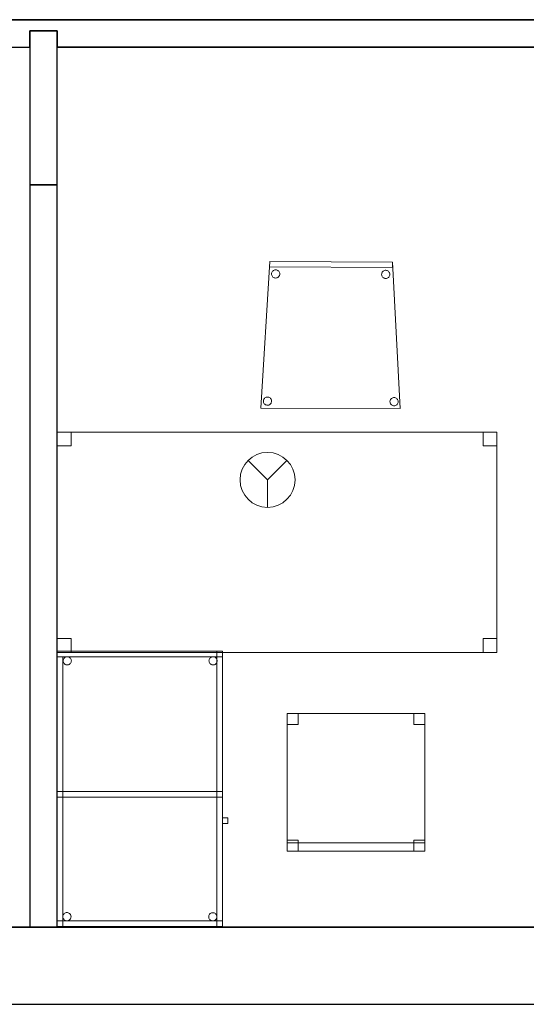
# Model space of a CAD drawing. Header units: metres. Extents: x 397.7 to 427.5, y 12.7 to 28.4.
# Tile 12 of 74: x 408.4 to 410.3, y 12.8 to 16.4. Entities that reach past the tile are written whole.
import ezdxf

# ---------------------------------------------------------------- set-up
doc = ezdxf.new("R2010")
doc.units = ezdxf.units.M
doc.layers.add('01_SUELOS', color=7, linetype='Continuous', lineweight=25, true_color=0x007f00)
for name, color, linetype, lineweight in [('02_MOBILIARIO', 7, 'Continuous', 18), ('A-DETL-____-MBND', 7, 'Continuous', 18), ('A-DETL-GENF-OTLN', 7, 'Continuous', 18), ('A-WALL-____-MCUT', 7, 'Continuous', 25), ('A-WALL-____-OTLN', 7, 'Continuous', 25)]:
    doc.layers.add(name, color=color, linetype=linetype, lineweight=lineweight)

# ---------------------------------------------------------------- blocks, each defined once
blk = doc.blocks.new('Family - Taula 100X60_P2-152700-05_PCI_P2')
at = {"layer": 'A-DETL-____-MBND', "color": 253, "true_color": 0xaaaaaa}
for p, q in [((0, 1), (0.58, 1)), ((0, 0), (0, 1)), ((0.58, 1), (0, 1)), ((0, 1), (0, 0)), ((0.6, 1), (0, 1)), ((0, 1), (0.6, 1)), ((0, 1), (0, 0)), ((0, 0), (0, 1)), ((0, 0.98), (0, 1)), ((0, 1), (0, 0.98)), ((0, 1), (0.6, 1)), ((0.6, 1), (0, 1)), ((0.6, 1), (0, 1)), ((0, 1), (0.6, 1)), ((0, 1), (0, 0)), ((0, 0), (0, 1)), ((0, 0.98), (0.02, 0.98)), ((0.02, 0.98), (0, 0.98)), ((0, 0), (0, 0.98)), ((0, 0.98), (0, 0)), ((0.6, 0.98), (0, 0.98)), ((0, 0.98), (0.6, 0.98)), ((0.02, 0.98), (0.02, 0)), ((0.02, 0), (0.02, 0.98)), ((0.0212, 0.965), (0.0215, 0.9676)), ((0.0215, 0.9676), (0.0212, 0.965)), ((0.0215, 0.9676), (0.0221, 0.9701)), ((0.0221, 0.9701), (0.0215, 0.9676)), ((0.0221, 0.9701), (0.0232, 0.9725)), ((0.0232, 0.9725), (0.0221, 0.9701)), ((0.0232, 0.9725), (0.0247, 0.9746)), ((0.0247, 0.9746), (0.0232, 0.9725)), ((0.0247, 0.9746), (0.0266, 0.9764)), ((0.0266, 0.9764), (0.0247, 0.9746)), ((0.0266, 0.9764), (0.0287, 0.9779)), ((0.0287, 0.9779), (0.0266, 0.9764)), ((0.0287, 0.9779), (0.0311, 0.979)), ((0.0311, 0.979), (0.0287, 0.9779)), ((0.0311, 0.979), (0.0336, 0.9797)), ((0.0336, 0.9797), (0.0311, 0.979)), ((0.0336, 0.9797), (0.0362, 0.9799)), ((0.0362, 0.9799), (0.0336, 0.9797)), ((0.0362, 0.9799), (0.0388, 0.9797)), ((0.0388, 0.9797), (0.0362, 0.9799)), ((0.0388, 0.9797), (0.0413, 0.979)), ((0.0413, 0.979), (0.0388, 0.9797)), ((0.0413, 0.979), (0.0436, 0.9779)), ((0.0436, 0.9779), (0.0413, 0.979)), ((0.0436, 0.9779), (0.0458, 0.9764)), ((0.0458, 0.9764), (0.0436, 0.9779)), ((0.0458, 0.9764), (0.0476, 0.9746)), ((0.0476, 0.9746), (0.0458, 0.9764)), ((0.0476, 0.9746), (0.0491, 0.9725)), ((0.0491, 0.9725), (0.0476, 0.9746)), ((0.0491, 0.9725), (0.0502, 0.9701)), ((0.0502, 0.9701), (0.0491, 0.9725)), ((0.0502, 0.9701), (0.0509, 0.9676)), ((0.0509, 0.9676), (0.0502, 0.9701)), ((0.0509, 0.9676), (0.0511, 0.965)), ((0.0511, 0.965), (0.0509, 0.9676)), ((0.5512, 0.965), (0.5515, 0.9676)), ((0.5515, 0.9676), (0.5512, 0.965)), ((0.5515, 0.9676), (0.5521, 0.9701)), ((0.5521, 0.9701), (0.5515, 0.9676)), ((0.5521, 0.9701), (0.5532, 0.9725)), ((0.5532, 0.9725), (0.5521, 0.9701)), ((0.5532, 0.9725), (0.5547, 0.9746)), ((0.5547, 0.9746), (0.5532, 0.9725)), ((0.5547, 0.9746), (0.5566, 0.9764)), ((0.5566, 0.9764), (0.5547, 0.9746)), ((0.5566, 0.9764), (0.5587, 0.9779)), ((0.5587, 0.9779), (0.5566, 0.9764)), ((0.5587, 0.9779), (0.5611, 0.979)), ((0.5611, 0.979), (0.5587, 0.9779)), ((0.5611, 0.979), (0.5636, 0.9797)), ((0.5636, 0.9797), (0.5611, 0.979)), ((0.5636, 0.9797), (0.5662, 0.9799)), ((0.5662, 0.9799), (0.5636, 0.9797)), ((0.5662, 0.9799), (0.5688, 0.9797)), ((0.5688, 0.9797), (0.5662, 0.9799)), ((0.5688, 0.9797), (0.5713, 0.979)), ((0.5713, 0.979), (0.5688, 0.9797)), ((0.5713, 0.979), (0.5736, 0.9779)), ((0.5736, 0.9779), (0.5713, 0.979)), ((0.5736, 0.9779), (0.5758, 0.9764)), ((0.5758, 0.9764), (0.5736, 0.9779)), ((0.5758, 0.9764), (0.5776, 0.9746)), ((0.5776, 0.9746), (0.5758, 0.9764)), ((0.5776, 0.9746), (0.5791, 0.9725)), ((0.5791, 0.9725), (0.5776, 0.9746)), ((0.5791, 0.9725), (0.5802, 0.9701)), ((0.5802, 0.9701), (0.5791, 0.9725)), ((0.58, 1), (0.58, 0)), ((0.58, 0), (0.58, 1)), ((0.5802, 0.9701), (0.5809, 0.9676)), ((0.5809, 0.9676), (0.5802, 0.9701)), ((0.5809, 0.9676), (0.5811, 0.965)), ((0.5811, 0.965), (0.5809, 0.9676)), ((0.6, 0), (0.6, 1)), ((0.6, 1), (0.6, 0)), ((0.6, 1), (0.6, 0.98)), ((0.6, 1), (0.6, 0.98)), ((0.6, 0), (0.6, 1)), ((0.6, 1), (0.6, 0)), ((0.0215, 0.9624), (0.0212, 0.965)), ((0.0212, 0.965), (0.0215, 0.9624)), ((0.0221, 0.9599), (0.0215, 0.9624)), ((0.0215, 0.9624), (0.0221, 0.9599)), ((0.0232, 0.9575), (0.0221, 0.9599)), ((0.0221, 0.9599), (0.0232, 0.9575)), ((0.0247, 0.9554), (0.0232, 0.9575)), ((0.0232, 0.9575), (0.0247, 0.9554)), ((0.0266, 0.9536), (0.0247, 0.9554)), ((0.0247, 0.9554), (0.0266, 0.9536)), ((0.0287, 0.9521), (0.0266, 0.9536)), ((0.0266, 0.9536), (0.0287, 0.9521)), ((0.0311, 0.951), (0.0287, 0.9521)), ((0.0287, 0.9521), (0.0311, 0.951)), ((0.0336, 0.9503), (0.0311, 0.951)), ((0.0311, 0.951), (0.0336, 0.9503)), ((0.0362, 0.9501), (0.0336, 0.9503)), ((0.0336, 0.9503), (0.0362, 0.9501)), ((0.0388, 0.9503), (0.0362, 0.9501)), ((0.0362, 0.9501), (0.0388, 0.9503)), ((0.0413, 0.951), (0.0388, 0.9503)), ((0.0388, 0.9503), (0.0413, 0.951)), ((0.0436, 0.9521), (0.0413, 0.951)), ((0.0413, 0.951), (0.0436, 0.9521)), ((0.0458, 0.9536), (0.0436, 0.9521)), ((0.0436, 0.9521), (0.0458, 0.9536)), ((0.0476, 0.9554), (0.0458, 0.9536)), ((0.0458, 0.9536), (0.0476, 0.9554)), ((0.0491, 0.9575), (0.0476, 0.9554)), ((0.0476, 0.9554), (0.0491, 0.9575)), ((0.0502, 0.9599), (0.0491, 0.9575)), ((0.0491, 0.9575), (0.0502, 0.9599)), ((0.0509, 0.9624), (0.0502, 0.9599)), ((0.0502, 0.9599), (0.0509, 0.9624)), ((0.0511, 0.965), (0.0509, 0.9624)), ((0.0509, 0.9624), (0.0511, 0.965)), ((0.5515, 0.9624), (0.5512, 0.965)), ((0.5512, 0.965), (0.5515, 0.9624)), ((0.5521, 0.9599), (0.5515, 0.9624)), ((0.5515, 0.9624), (0.5521, 0.9599)), ((0.5532, 0.9575), (0.5521, 0.9599)), ((0.5521, 0.9599), (0.5532, 0.9575)), ((0.5547, 0.9554), (0.5532, 0.9575)), ((0.5532, 0.9575), (0.5547, 0.9554)), ((0.5566, 0.9536), (0.5547, 0.9554)), ((0.5547, 0.9554), (0.5566, 0.9536)), ((0.5587, 0.9521), (0.5566, 0.9536)), ((0.5566, 0.9536), (0.5587, 0.9521)), ((0.5611, 0.951), (0.5587, 0.9521)), ((0.5587, 0.9521), (0.5611, 0.951)), ((0.5636, 0.9503), (0.5611, 0.951)), ((0.5611, 0.951), (0.5636, 0.9503)), ((0.5662, 0.9501), (0.5636, 0.9503)), ((0.5636, 0.9503), (0.5662, 0.9501)), ((0.5688, 0.9503), (0.5662, 0.9501)), ((0.5662, 0.9501), (0.5688, 0.9503)), ((0.5713, 0.951), (0.5688, 0.9503)), ((0.5688, 0.9503), (0.5713, 0.951)), ((0.5736, 0.9521), (0.5713, 0.951)), ((0.5713, 0.951), (0.5736, 0.9521)), ((0.5758, 0.9536), (0.5736, 0.9521)), ((0.5736, 0.9521), (0.5758, 0.9536)), ((0.5776, 0.9554), (0.5758, 0.9536)), ((0.5758, 0.9536), (0.5776, 0.9554)), ((0.5791, 0.9575), (0.5776, 0.9554)), ((0.5776, 0.9554), (0.5791, 0.9575)), ((0.5802, 0.9599), (0.5791, 0.9575)), ((0.5791, 0.9575), (0.5802, 0.9599)), ((0.5809, 0.9624), (0.5802, 0.9599)), ((0.5802, 0.9599), (0.5809, 0.9624)), ((0.5811, 0.965), (0.5809, 0.9624)), ((0.5809, 0.9624), (0.5811, 0.965)), ((0, 0.47), (0, 0.49)), ((0, 0.49), (0, 0.47)), ((0, 0.49), (0.6, 0.49)), ((0.6, 0.49), (0, 0.49)), ((0, 0.47), (0, 0.49)), ((0, 0.49), (0, 0.47)), ((0, 0.49), (0.58, 0.49)), ((0.58, 0.49), (0, 0.49)), ((0.6, 0.47), (0, 0.47)), ((0, 0.47), (0.6, 0.47)), ((0.58, 0.47), (0, 0.47)), ((0, 0.47), (0.58, 0.47)), ((0.58, 0.49), (0.58, 0.47)), ((0.58, 0.49), (0.58, 0.47)), ((0.58, 0.49), (0.6, 0.49)), ((0.6, 0.49), (0.58, 0.49)), ((0.58, 0), (0.58, 0.49)), ((0.58, 0.49), (0.58, 0)), ((0.6, 0.49), (0.6, 0.47)), ((0.6, 0.49), (0.6, 0.47)), ((0.6, 0.49), (0.6, 0)), ((0.6, 0), (0.6, 0.49)), ((0.6, 0.3744), (0.6, 0.3944)), ((0.6, 0.3944), (0.62, 0.3944)), ((0.62, 0.3944), (0.6, 0.3944)), ((0.6, 0.3944), (0.6, 0.3744)), ((0.62, 0.3944), (0.62, 0.3744)), ((0.62, 0.3744), (0.62, 0.3944)), ((0.62, 0.3744), (0.6, 0.3744)), ((0.6, 0.3744), (0.62, 0.3744)), ((0.02, 0.0353), (0.0203, 0.0379)), ((0.0203, 0.0379), (0.02, 0.0353)), ((0.0203, 0.0379), (0.0209, 0.0404)), ((0.0209, 0.0404), (0.0203, 0.0379)), ((0.0209, 0.0404), (0.022, 0.0428)), ((0.022, 0.0428), (0.0209, 0.0404)), ((0.022, 0.0428), (0.0235, 0.0449)), ((0.0235, 0.0449), (0.022, 0.0428)), ((0.0235, 0.0449), (0.0254, 0.0467)), ((0.0254, 0.0467), (0.0235, 0.0449)), ((0.0254, 0.0467), (0.0275, 0.0482)), ((0.0275, 0.0482), (0.0254, 0.0467)), ((0.0275, 0.0482), (0.0299, 0.0493)), ((0.0299, 0.0493), (0.0275, 0.0482)), ((0.0299, 0.0493), (0.0324, 0.05)), ((0.0324, 0.05), (0.0299, 0.0493)), ((0.0324, 0.05), (0.035, 0.0502)), ((0.035, 0.0502), (0.0324, 0.05)), ((0.035, 0.0502), (0.0376, 0.05)), ((0.0376, 0.05), (0.035, 0.0502)), ((0.0376, 0.05), (0.0401, 0.0493)), ((0.0401, 0.0493), (0.0376, 0.05)), ((0.0401, 0.0493), (0.0424, 0.0482)), ((0.0424, 0.0482), (0.0401, 0.0493)), ((0.0424, 0.0482), (0.0446, 0.0467)), ((0.0446, 0.0467), (0.0424, 0.0482)), ((0.0446, 0.0467), (0.0464, 0.0449)), ((0.0464, 0.0449), (0.0446, 0.0467)), ((0.0464, 0.0449), (0.0479, 0.0428)), ((0.0479, 0.0428), (0.0464, 0.0449)), ((0.0479, 0.0428), (0.049, 0.0404)), ((0.049, 0.0404), (0.0479, 0.0428)), ((0.049, 0.0404), (0.0497, 0.0379)), ((0.0497, 0.0379), (0.049, 0.0404)), ((0.0497, 0.0379), (0.0499, 0.0353)), ((0.0499, 0.0353), (0.0497, 0.0379)), ((0.5501, 0.035), (0.5503, 0.0375)), ((0.5503, 0.0375), (0.5501, 0.035)), ((0.5503, 0.0375), (0.551, 0.0401)), ((0.551, 0.0401), (0.5503, 0.0375)), ((0.551, 0.0401), (0.5521, 0.0424)), ((0.5521, 0.0424), (0.551, 0.0401)), ((0.5521, 0.0424), (0.5536, 0.0446)), ((0.5536, 0.0446), (0.5521, 0.0424)), ((0.5536, 0.0446), (0.5554, 0.0464)), ((0.5554, 0.0464), (0.5536, 0.0446)), ((0.5554, 0.0464), (0.5575, 0.0479)), ((0.5575, 0.0479), (0.5554, 0.0464)), ((0.5575, 0.0479), (0.5599, 0.049)), ((0.5599, 0.049), (0.5575, 0.0479)), ((0.5599, 0.049), (0.5624, 0.0497)), ((0.5624, 0.0497), (0.5599, 0.049)), ((0.5624, 0.0497), (0.565, 0.0499)), ((0.565, 0.0499), (0.5624, 0.0497)), ((0.565, 0.0499), (0.5676, 0.0497)), ((0.5676, 0.0497), (0.565, 0.0499)), ((0.5676, 0.0497), (0.5701, 0.049)), ((0.5701, 0.049), (0.5676, 0.0497)), ((0.5701, 0.049), (0.5725, 0.0479)), ((0.5725, 0.0479), (0.5701, 0.049)), ((0.5725, 0.0479), (0.5746, 0.0464)), ((0.5746, 0.0464), (0.5725, 0.0479)), ((0.5746, 0.0464), (0.5764, 0.0446)), ((0.5764, 0.0446), (0.5746, 0.0464)), ((0.5764, 0.0446), (0.5779, 0.0424)), ((0.5779, 0.0424), (0.5764, 0.0446)), ((0.5779, 0.0424), (0.579, 0.0401)), ((0.579, 0.0401), (0.5779, 0.0424)), ((0.579, 0.0401), (0.5797, 0.0375)), ((0.5797, 0.0375), (0.579, 0.0401)), ((0.5797, 0.0375), (0.5799, 0.035)), ((0.5799, 0.035), (0.5797, 0.0375)), ((0, 0), (0, 0.02)), ((0, 0.02), (0, 0)), ((0, 0.02), (0.6, 0.02)), ((0.6, 0.02), (0, 0.02)), ((0, 0), (0.6, 0)), ((0.6, 0), (0, 0)), ((0.6, 0), (0, 0)), ((0, 0), (0.6, 0)), ((0.02, 0), (0, 0)), ((0, 0), (0.6, 0)), ((0.6, 0), (0, 0)), ((0.0203, 0.0327), (0.02, 0.0353)), ((0.02, 0.0353), (0.0203, 0.0327)), ((0.0209, 0.0302), (0.0203, 0.0327)), ((0.0203, 0.0327), (0.0209, 0.0302)), ((0.022, 0.0278), (0.0209, 0.0302)), ((0.0209, 0.0302), (0.022, 0.0278)), ((0.0235, 0.0257), (0.022, 0.0278)), ((0.022, 0.0278), (0.0235, 0.0257)), ((0.0254, 0.0238), (0.0235, 0.0257)), ((0.0235, 0.0257), (0.0254, 0.0238)), ((0.0275, 0.0224), (0.0254, 0.0238)), ((0.0254, 0.0238), (0.0275, 0.0224)), ((0.0299, 0.0213), (0.0275, 0.0224)), ((0.0275, 0.0224), (0.0299, 0.0213)), ((0.0324, 0.0206), (0.0299, 0.0213)), ((0.0299, 0.0213), (0.0324, 0.0206)), ((0.035, 0.0204), (0.0324, 0.0206)), ((0.0324, 0.0206), (0.035, 0.0204)), ((0.0376, 0.0206), (0.035, 0.0204)), ((0.035, 0.0204), (0.0376, 0.0206)), ((0.0401, 0.0213), (0.0376, 0.0206)), ((0.0376, 0.0206), (0.0401, 0.0213)), ((0.0424, 0.0224), (0.0401, 0.0213)), ((0.0401, 0.0213), (0.0424, 0.0224)), ((0.0446, 0.0238), (0.0424, 0.0224)), ((0.0424, 0.0224), (0.0446, 0.0238)), ((0.0464, 0.0257), (0.0446, 0.0238)), ((0.0446, 0.0238), (0.0464, 0.0257)), ((0.0479, 0.0278), (0.0464, 0.0257)), ((0.0464, 0.0257), (0.0479, 0.0278)), ((0.049, 0.0302), (0.0479, 0.0278)), ((0.0479, 0.0278), (0.049, 0.0302)), ((0.0497, 0.0327), (0.049, 0.0302)), ((0.049, 0.0302), (0.0497, 0.0327)), ((0.0499, 0.0353), (0.0497, 0.0327)), ((0.0497, 0.0327), (0.0499, 0.0353)), ((0.5503, 0.0324), (0.5501, 0.035)), ((0.5501, 0.035), (0.5503, 0.0324)), ((0.551, 0.0298), (0.5503, 0.0324)), ((0.5503, 0.0324), (0.551, 0.0298)), ((0.5521, 0.0275), (0.551, 0.0298)), ((0.551, 0.0298), (0.5521, 0.0275)), ((0.5536, 0.0254), (0.5521, 0.0275)), ((0.5521, 0.0275), (0.5536, 0.0254)), ((0.5554, 0.0235), (0.5536, 0.0254)), ((0.5536, 0.0254), (0.5554, 0.0235)), ((0.5575, 0.022), (0.5554, 0.0235)), ((0.5554, 0.0235), (0.5575, 0.022)), ((0.5599, 0.0209), (0.5575, 0.022)), ((0.5575, 0.022), (0.5599, 0.0209)), ((0.5624, 0.0202), (0.5599, 0.0209)), ((0.5599, 0.0209), (0.5624, 0.0202)), ((0.565, 0.02), (0.5624, 0.0202)), ((0.5624, 0.0202), (0.565, 0.02)), ((0.5676, 0.0202), (0.565, 0.02)), ((0.565, 0.02), (0.5676, 0.0202)), ((0.5701, 0.0209), (0.5676, 0.0202)), ((0.5676, 0.0202), (0.5701, 0.0209)), ((0.5725, 0.022), (0.5701, 0.0209)), ((0.5701, 0.0209), (0.5725, 0.022)), ((0.5746, 0.0235), (0.5725, 0.022)), ((0.5725, 0.022), (0.5746, 0.0235)), ((0.5764, 0.0254), (0.5746, 0.0235)), ((0.5746, 0.0235), (0.5764, 0.0254)), ((0.5779, 0.0275), (0.5764, 0.0254)), ((0.5764, 0.0254), (0.5779, 0.0275)), ((0.579, 0.0298), (0.5779, 0.0275)), ((0.5779, 0.0275), (0.579, 0.0298)), ((0.5797, 0.0324), (0.579, 0.0298)), ((0.579, 0.0298), (0.5797, 0.0324)), ((0.5799, 0.035), (0.5797, 0.0324)), ((0.5797, 0.0324), (0.5799, 0.035)), ((0.6, 0), (0.58, 0)), ((0.6, 0), (0.58, 0)), ((0.6, 0.02), (0.6, 0)), ((0.6, 0.02), (0.6, 0)), ((0.58, 0), (0, 0)), ((0, 0), (0.58, 0)), ((0.02, 0), (0, 0))]:
    blk.add_line(p, q, dxfattribs=at)
blk = doc.blocks.new('Family - Mampara P2-152729-05_PCI_P2')
at = {"layer": 'A-WALL-____-MCUT', "color": 253, "true_color": 0xaaaaaa}
for p, q in [((0.56, 0.1), (0, 0.1)), ((0, 0.1), (0, 0)), ((0.56, 0), (0.56, 0.1)), ((0, 0), (0.56, 0))]:
    blk.add_line(p, q, dxfattribs=at)
at = {"layer": 'A-WALL-____-OTLN', "color": 253, "true_color": 0xaaaaaa}
for p, q in [((0.56, 0.1), (0, 0.1)), ((0, 0.1), (0, 0)), ((0.56, 0), (0.56, 0.1)), ((0, 0), (0.56, 0))]:
    blk.add_line(p, q, dxfattribs=at)
at = {"layer": 'A-WALL-____-OTLN', "color": 253, "lineweight": 18, "true_color": 0xaaaaaa}
blk.add_line((0, 0), (0.56, 0), dxfattribs=at)
blk = doc.blocks.new('Family - Mur P2-152758-05_PCI_P2')
at = {"layer": 'A-WALL-____-MCUT', "color": 253, "true_color": 0xaaaaaa}
for p, q in [((25.4738, 0.28), (0.0555, 0.28)), ((0, 0), (25.4158, 0))]:
    blk.add_line(p, q, dxfattribs=at)
at = {"layer": 'A-WALL-____-OTLN', "color": 253, "true_color": 0xaaaaaa}
for p, q in [((25.4738, 0.28), (0.0555, 0.28)), ((0, 0), (25.4158, 0))]:
    blk.add_line(p, q, dxfattribs=at)
at = {"layer": 'A-WALL-____-OTLN', "color": 253, "lineweight": 18, "true_color": 0xaaaaaa}
blk.add_line((0, 0), (25.4158, 0), dxfattribs=at)
blk = doc.blocks.new('Family - Evans P2-152760-05_PCI_P2')
at = {"layer": 'A-WALL-____-MCUT', "color": 253, "true_color": 0xaaaaaa}
for p, q in [((2.698, 0.1), (0, 0.1)), ((0, 0.1), (0, 0)), ((2.698, 0), (2.698, 0.1)), ((0, 0), (2.698, 0))]:
    blk.add_line(p, q, dxfattribs=at)
at = {"layer": 'A-WALL-____-OTLN', "color": 253, "true_color": 0xaaaaaa}
for p, q in [((2.698, 0.1), (0, 0.1)), ((0, 0.1), (0, 0)), ((2.698, 0), (2.698, 0.1)), ((0, 0), (2.698, 0))]:
    blk.add_line(p, q, dxfattribs=at)
at = {"layer": 'A-WALL-____-OTLN', "color": 253, "lineweight": 18, "true_color": 0xaaaaaa}
blk.add_line((0, 0), (2.698, 0), dxfattribs=at)
blk = doc.blocks.new('Family - LONDR55-XX_ZZ-ARQ-CAA-M3D-Londres55-152793-05_PCI_P2')
at = {"layer": '01_SUELOS', "color": 9, "true_color": 0xaad4aa}
for p, q in [((0, 0), (25.4191, 0)), ((25.4191, 0), (0, 0))]:
    blk.add_line(p, q, dxfattribs=at)
blk = doc.blocks.new('Family - Mampara P2-152874-05_PCI_P2')
at = {"layer": 'A-WALL-____-MCUT', "color": 253, "true_color": 0xaaaaaa}
for p, q in [((6.3478, 0.1), (4.1378, 0.1)), ((6.3478, 0.04), (6.3478, 0.1)), ((8.3078, 0.1), (6.4478, 0.1)), ((6.4478, 0.1), (6.4478, 0.04)), ((6.4478, 0.04), (6.3478, 0.04)), ((4.1378, 0), (8.3078, 0))]:
    blk.add_line(p, q, dxfattribs=at)
at = {"layer": 'A-WALL-____-OTLN', "color": 253, "true_color": 0xaaaaaa}
for p, q in [((4.1378, 0.1), (6.3478, 0.1)), ((6.3478, 0.1), (6.3478, 0.04)), ((6.4478, 0.04), (6.4478, 0.1)), ((8.3078, 0.1), (6.4478, 0.1)), ((6.3478, 0.04), (6.4478, 0.04)), ((8.3078, 0), (4.1378, 0))]:
    blk.add_line(p, q, dxfattribs=at)
at = {"layer": 'A-WALL-____-OTLN', "color": 253, "lineweight": 18, "true_color": 0xaaaaaa}
blk.add_line((0, 0), (9.2978, 0), dxfattribs=at)
blk = doc.blocks.new('Family - Cadira confident_P2-152899-05_PCI_P2')
at = {"layer": 'A-DETL-____-MBND', "color": 253, "true_color": 0xaaaaaa}
for p, q in [((0, 0.0022), (0.0323, 0.5347)), ((0.0323, 0.5347), (0, 0.0022)), ((0.0322, 0.5147), (0.0323, 0.5347)), ((0.0323, 0.5347), (0.0322, 0.5147)), ((0.4787, 0.5127), (0.0322, 0.5147)), ((0.0322, 0.5147), (0.4787, 0.5127)), ((0.0323, 0.5347), (0.4788, 0.5327)), ((0.4788, 0.5327), (0.0323, 0.5347)), ((0.0323, 0.5347), (0.4788, 0.5327)), ((0.4788, 0.5327), (0.0323, 0.5347)), ((0.0426, 0.4991), (0.0444, 0.501)), ((0.0444, 0.501), (0.0426, 0.4991)), ((0.0444, 0.501), (0.0466, 0.5024)), ((0.0466, 0.5024), (0.0444, 0.501)), ((0.0466, 0.5024), (0.0489, 0.5035)), ((0.0489, 0.5035), (0.0466, 0.5024)), ((0.0489, 0.5035), (0.0515, 0.5042)), ((0.0515, 0.5042), (0.0489, 0.5035)), ((0.0515, 0.5042), (0.054, 0.5044)), ((0.054, 0.5044), (0.0515, 0.5042)), ((0.054, 0.5044), (0.0566, 0.5042)), ((0.0566, 0.5042), (0.054, 0.5044)), ((0.0566, 0.5042), (0.0592, 0.5035)), ((0.0592, 0.5035), (0.0566, 0.5042)), ((0.0592, 0.5035), (0.0615, 0.5024)), ((0.0615, 0.5024), (0.0592, 0.5035)), ((0.0615, 0.5024), (0.0636, 0.5009)), ((0.0636, 0.5009), (0.0615, 0.5024)), ((0.4466, 0.5007), (0.4489, 0.5018)), ((0.4489, 0.5018), (0.4466, 0.5007)), ((0.4489, 0.5018), (0.4514, 0.5025)), ((0.4514, 0.5025), (0.4489, 0.5018)), ((0.4514, 0.5025), (0.454, 0.5027)), ((0.454, 0.5027), (0.4514, 0.5025)), ((0.454, 0.5027), (0.4566, 0.5024)), ((0.4566, 0.5024), (0.454, 0.5027)), ((0.4566, 0.5024), (0.4591, 0.5018)), ((0.4591, 0.5018), (0.4566, 0.5024)), ((0.4591, 0.5018), (0.4615, 0.5006)), ((0.4615, 0.5006), (0.4591, 0.5018)), ((0.4788, 0.5327), (0.4787, 0.5127)), ((0.4787, 0.5127), (0.4788, 0.5327)), ((0.4788, 0.5327), (0.5065, 0)), ((0.5065, 0), (0.4788, 0.5327)), ((0.039, 0.4895), (0.0393, 0.4921)), ((0.0393, 0.4921), (0.039, 0.4895)), ((0.0393, 0.4869), (0.039, 0.4895)), ((0.039, 0.4895), (0.0393, 0.4869)), ((0.0393, 0.4921), (0.04, 0.4946)), ((0.04, 0.4946), (0.0393, 0.4921)), ((0.0399, 0.4844), (0.0393, 0.4869)), ((0.0393, 0.4869), (0.0399, 0.4844)), ((0.041, 0.4821), (0.0399, 0.4844)), ((0.0399, 0.4844), (0.041, 0.4821)), ((0.04, 0.4946), (0.0411, 0.497)), ((0.0411, 0.497), (0.04, 0.4946)), ((0.0425, 0.4799), (0.041, 0.4821)), ((0.041, 0.4821), (0.0425, 0.4799)), ((0.0411, 0.497), (0.0426, 0.4991)), ((0.0426, 0.4991), (0.0411, 0.497)), ((0.0443, 0.4781), (0.0425, 0.4799)), ((0.0425, 0.4799), (0.0443, 0.4781)), ((0.0465, 0.4766), (0.0443, 0.4781)), ((0.0443, 0.4781), (0.0465, 0.4766)), ((0.0488, 0.4755), (0.0465, 0.4766)), ((0.0465, 0.4766), (0.0488, 0.4755)), ((0.0513, 0.4748), (0.0488, 0.4755)), ((0.0488, 0.4755), (0.0513, 0.4748)), ((0.0539, 0.4745), (0.0513, 0.4748)), ((0.0513, 0.4748), (0.0539, 0.4745)), ((0.0565, 0.4748), (0.0539, 0.4745)), ((0.0539, 0.4745), (0.0565, 0.4748)), ((0.059, 0.4754), (0.0565, 0.4748)), ((0.0565, 0.4748), (0.059, 0.4754)), ((0.0614, 0.4765), (0.059, 0.4754)), ((0.059, 0.4754), (0.0614, 0.4765)), ((0.0635, 0.478), (0.0614, 0.4765)), ((0.0614, 0.4765), (0.0635, 0.478)), ((0.0654, 0.4798), (0.0635, 0.478)), ((0.0635, 0.478), (0.0654, 0.4798)), ((0.0636, 0.5009), (0.0655, 0.499)), ((0.0655, 0.499), (0.0636, 0.5009)), ((0.0669, 0.4819), (0.0654, 0.4798)), ((0.0654, 0.4798), (0.0669, 0.4819)), ((0.0655, 0.499), (0.067, 0.4969)), ((0.067, 0.4969), (0.0655, 0.499)), ((0.068, 0.4843), (0.0669, 0.4819)), ((0.0669, 0.4819), (0.068, 0.4843)), ((0.067, 0.4969), (0.068, 0.4945)), ((0.068, 0.4945), (0.067, 0.4969)), ((0.068, 0.4945), (0.0687, 0.492)), ((0.0687, 0.492), (0.068, 0.4945)), ((0.0687, 0.4868), (0.068, 0.4843)), ((0.068, 0.4843), (0.0687, 0.4868)), ((0.0687, 0.492), (0.0689, 0.4894)), ((0.0689, 0.4894), (0.0687, 0.492)), ((0.0689, 0.4894), (0.0687, 0.4868)), ((0.0687, 0.4868), (0.0689, 0.4894)), ((0.439, 0.4878), (0.4393, 0.4904)), ((0.4393, 0.4904), (0.439, 0.4878)), ((0.4393, 0.4852), (0.439, 0.4878)), ((0.439, 0.4878), (0.4393, 0.4852)), ((0.4393, 0.4904), (0.44, 0.4929)), ((0.44, 0.4929), (0.4393, 0.4904)), ((0.4399, 0.4827), (0.4393, 0.4852)), ((0.4393, 0.4852), (0.4399, 0.4827)), ((0.441, 0.4803), (0.4399, 0.4827)), ((0.4399, 0.4827), (0.441, 0.4803)), ((0.44, 0.4929), (0.4411, 0.4953)), ((0.4411, 0.4953), (0.44, 0.4929)), ((0.4425, 0.4782), (0.441, 0.4803)), ((0.441, 0.4803), (0.4425, 0.4782)), ((0.4411, 0.4953), (0.4426, 0.4974)), ((0.4426, 0.4974), (0.4411, 0.4953)), ((0.4443, 0.4763), (0.4425, 0.4782)), ((0.4425, 0.4782), (0.4443, 0.4763)), ((0.4426, 0.4974), (0.4444, 0.4992)), ((0.4444, 0.4992), (0.4426, 0.4974)), ((0.4465, 0.4748), (0.4443, 0.4763)), ((0.4443, 0.4763), (0.4465, 0.4748)), ((0.4444, 0.4992), (0.4466, 0.5007)), ((0.4466, 0.5007), (0.4444, 0.4992)), ((0.4488, 0.4737), (0.4465, 0.4748)), ((0.4465, 0.4748), (0.4488, 0.4737)), ((0.4513, 0.473), (0.4488, 0.4737)), ((0.4488, 0.4737), (0.4513, 0.473)), ((0.4539, 0.4728), (0.4513, 0.473)), ((0.4513, 0.473), (0.4539, 0.4728)), ((0.4565, 0.473), (0.4539, 0.4728)), ((0.4539, 0.4728), (0.4565, 0.473)), ((0.459, 0.4737), (0.4565, 0.473)), ((0.4565, 0.473), (0.459, 0.4737)), ((0.4614, 0.4748), (0.459, 0.4737)), ((0.459, 0.4737), (0.4614, 0.4748)), ((0.4635, 0.4763), (0.4614, 0.4748)), ((0.4614, 0.4748), (0.4635, 0.4763)), ((0.4615, 0.5006), (0.4636, 0.4991)), ((0.4636, 0.4991), (0.4615, 0.5006)), ((0.4654, 0.4781), (0.4635, 0.4763)), ((0.4635, 0.4763), (0.4654, 0.4781)), ((0.4636, 0.4991), (0.4655, 0.4973)), ((0.4655, 0.4973), (0.4636, 0.4991)), ((0.4669, 0.4802), (0.4654, 0.4781)), ((0.4654, 0.4781), (0.4669, 0.4802)), ((0.4655, 0.4973), (0.4669, 0.4951)), ((0.4669, 0.4951), (0.4655, 0.4973)), ((0.4669, 0.4951), (0.468, 0.4928)), ((0.468, 0.4928), (0.4669, 0.4951)), ((0.468, 0.4826), (0.4669, 0.4802)), ((0.4669, 0.4802), (0.468, 0.4826)), ((0.468, 0.4928), (0.4687, 0.4903)), ((0.4687, 0.4903), (0.468, 0.4928)), ((0.4687, 0.4851), (0.468, 0.4826)), ((0.468, 0.4826), (0.4687, 0.4851)), ((0.4687, 0.4903), (0.4689, 0.4877)), ((0.4689, 0.4877), (0.4687, 0.4903)), ((0.4689, 0.4877), (0.4687, 0.4851)), ((0.4687, 0.4851), (0.4689, 0.4877)), ((0.0114, 0.0347), (0.0129, 0.0368)), ((0.0129, 0.0368), (0.0114, 0.0347)), ((0.0129, 0.0368), (0.0148, 0.0387)), ((0.0148, 0.0387), (0.0129, 0.0368)), ((0.0148, 0.0387), (0.0169, 0.0402)), ((0.0169, 0.0402), (0.0148, 0.0387)), ((0.0169, 0.0402), (0.0193, 0.0413)), ((0.0193, 0.0413), (0.0169, 0.0402)), ((0.0193, 0.0413), (0.0218, 0.0419)), ((0.0218, 0.0419), (0.0193, 0.0413)), ((0.0218, 0.0419), (0.0244, 0.0421)), ((0.0244, 0.0421), (0.0218, 0.0419)), ((0.0244, 0.0421), (0.027, 0.0419)), ((0.027, 0.0419), (0.0244, 0.0421)), ((0.027, 0.0419), (0.0295, 0.0412)), ((0.0295, 0.0412), (0.027, 0.0419)), ((0.0295, 0.0412), (0.0319, 0.0401)), ((0.0319, 0.0401), (0.0295, 0.0412)), ((0.0319, 0.0401), (0.034, 0.0386)), ((0.034, 0.0386), (0.0319, 0.0401)), ((0.034, 0.0386), (0.0358, 0.0367)), ((0.0358, 0.0367), (0.034, 0.0386)), ((0.0358, 0.0367), (0.0373, 0.0346)), ((0.0373, 0.0346), (0.0358, 0.0367)), ((0.4729, 0.0348), (0.4748, 0.0367)), ((0.4748, 0.0367), (0.4729, 0.0348)), ((0.4748, 0.0367), (0.4769, 0.0382)), ((0.4769, 0.0382), (0.4748, 0.0367)), ((0.4769, 0.0382), (0.4793, 0.0393)), ((0.4793, 0.0393), (0.4769, 0.0382)), ((0.4793, 0.0393), (0.4818, 0.0399)), ((0.4818, 0.0399), (0.4793, 0.0393)), ((0.4818, 0.0399), (0.4844, 0.0401)), ((0.4844, 0.0401), (0.4818, 0.0399)), ((0.4844, 0.0401), (0.487, 0.0399)), ((0.487, 0.0399), (0.4844, 0.0401)), ((0.487, 0.0399), (0.4895, 0.0392)), ((0.4895, 0.0392), (0.487, 0.0399)), ((0.4895, 0.0392), (0.4919, 0.0381)), ((0.4919, 0.0381), (0.4895, 0.0392)), ((0.4919, 0.0381), (0.494, 0.0366)), ((0.494, 0.0366), (0.4919, 0.0381)), ((0.494, 0.0366), (0.4958, 0.0347)), ((0.4958, 0.0347), (0.494, 0.0366)), ((0.5065, 0), (0, 0.0022)), ((0, 0.0022), (0.5065, 0)), ((0.0094, 0.0273), (0.0096, 0.0298)), ((0.0096, 0.0298), (0.0094, 0.0273)), ((0.0096, 0.0247), (0.0094, 0.0273)), ((0.0094, 0.0273), (0.0096, 0.0247)), ((0.0096, 0.0298), (0.0103, 0.0324)), ((0.0103, 0.0324), (0.0096, 0.0298)), ((0.0103, 0.0221), (0.0096, 0.0247)), ((0.0096, 0.0247), (0.0103, 0.0221)), ((0.0103, 0.0324), (0.0114, 0.0347)), ((0.0114, 0.0347), (0.0103, 0.0324)), ((0.0114, 0.0198), (0.0103, 0.0221)), ((0.0103, 0.0221), (0.0114, 0.0198)), ((0.0128, 0.0176), (0.0114, 0.0198)), ((0.0114, 0.0198), (0.0128, 0.0176)), ((0.0147, 0.0158), (0.0128, 0.0176)), ((0.0128, 0.0176), (0.0147, 0.0158)), ((0.0168, 0.0143), (0.0147, 0.0158)), ((0.0147, 0.0158), (0.0168, 0.0143)), ((0.0192, 0.0132), (0.0168, 0.0143)), ((0.0168, 0.0143), (0.0192, 0.0132)), ((0.0217, 0.0125), (0.0192, 0.0132)), ((0.0192, 0.0132), (0.0217, 0.0125)), ((0.0243, 0.0123), (0.0217, 0.0125)), ((0.0217, 0.0125), (0.0243, 0.0123)), ((0.0269, 0.0125), (0.0243, 0.0123)), ((0.0243, 0.0123), (0.0269, 0.0125)), ((0.0294, 0.0131), (0.0269, 0.0125)), ((0.0269, 0.0125), (0.0294, 0.0131)), ((0.0317, 0.0142), (0.0294, 0.0131)), ((0.0294, 0.0131), (0.0317, 0.0142)), ((0.0339, 0.0157), (0.0317, 0.0142)), ((0.0317, 0.0142), (0.0339, 0.0157)), ((0.0357, 0.0175), (0.0339, 0.0157)), ((0.0339, 0.0157), (0.0357, 0.0175)), ((0.0372, 0.0197), (0.0357, 0.0175)), ((0.0357, 0.0175), (0.0372, 0.0197)), ((0.0383, 0.022), (0.0372, 0.0197)), ((0.0372, 0.0197), (0.0383, 0.022)), ((0.0373, 0.0346), (0.0384, 0.0322)), ((0.0384, 0.0322), (0.0373, 0.0346)), ((0.039, 0.0245), (0.0383, 0.022)), ((0.0383, 0.022), (0.039, 0.0245)), ((0.0384, 0.0322), (0.0391, 0.0297)), ((0.0391, 0.0297), (0.0384, 0.0322)), ((0.0393, 0.0271), (0.039, 0.0245)), ((0.039, 0.0245), (0.0393, 0.0271)), ((0.0391, 0.0297), (0.0393, 0.0271)), ((0.0393, 0.0271), (0.0391, 0.0297)), ((0.4694, 0.0253), (0.4696, 0.0279)), ((0.4696, 0.0279), (0.4694, 0.0253)), ((0.4696, 0.0227), (0.4694, 0.0253)), ((0.4694, 0.0253), (0.4696, 0.0227)), ((0.4696, 0.0279), (0.4703, 0.0304)), ((0.4703, 0.0304), (0.4696, 0.0279)), ((0.4703, 0.0201), (0.4696, 0.0227)), ((0.4696, 0.0227), (0.4703, 0.0201)), ((0.4703, 0.0304), (0.4714, 0.0327)), ((0.4714, 0.0327), (0.4703, 0.0304)), ((0.4714, 0.0178), (0.4703, 0.0201)), ((0.4703, 0.0201), (0.4714, 0.0178)), ((0.4714, 0.0327), (0.4729, 0.0348)), ((0.4729, 0.0348), (0.4714, 0.0327)), ((0.4728, 0.0156), (0.4714, 0.0178)), ((0.4714, 0.0178), (0.4728, 0.0156)), ((0.4747, 0.0138), (0.4728, 0.0156)), ((0.4728, 0.0156), (0.4747, 0.0138)), ((0.4768, 0.0123), (0.4747, 0.0138)), ((0.4747, 0.0138), (0.4768, 0.0123)), ((0.4792, 0.0112), (0.4768, 0.0123)), ((0.4768, 0.0123), (0.4792, 0.0112)), ((0.4817, 0.0105), (0.4792, 0.0112)), ((0.4792, 0.0112), (0.4817, 0.0105)), ((0.4843, 0.0103), (0.4817, 0.0105)), ((0.4817, 0.0105), (0.4843, 0.0103)), ((0.4869, 0.0105), (0.4843, 0.0103)), ((0.4843, 0.0103), (0.4869, 0.0105)), ((0.4894, 0.0111), (0.4869, 0.0105)), ((0.4869, 0.0105), (0.4894, 0.0111)), ((0.4917, 0.0122), (0.4894, 0.0111)), ((0.4894, 0.0111), (0.4917, 0.0122)), ((0.4939, 0.0137), (0.4917, 0.0122)), ((0.4917, 0.0122), (0.4939, 0.0137)), ((0.4957, 0.0155), (0.4939, 0.0137)), ((0.4939, 0.0137), (0.4957, 0.0155)), ((0.4972, 0.0177), (0.4957, 0.0155)), ((0.4957, 0.0155), (0.4972, 0.0177)), ((0.4958, 0.0347), (0.4973, 0.0326)), ((0.4973, 0.0326), (0.4958, 0.0347)), ((0.4983, 0.02), (0.4972, 0.0177)), ((0.4972, 0.0177), (0.4983, 0.02)), ((0.4973, 0.0326), (0.4984, 0.0302)), ((0.4984, 0.0302), (0.4973, 0.0326)), ((0.499, 0.0225), (0.4983, 0.02)), ((0.4983, 0.02), (0.499, 0.0225)), ((0.4984, 0.0302), (0.4991, 0.0277)), ((0.4991, 0.0277), (0.4984, 0.0302)), ((0.4993, 0.0251), (0.499, 0.0225)), ((0.499, 0.0225), (0.4993, 0.0251)), ((0.4991, 0.0277), (0.4993, 0.0251)), ((0.4993, 0.0251), (0.4991, 0.0277))]:
    blk.add_line(p, q, dxfattribs=at)
blk = doc.blocks.new('Family - Taula 160X80_P2-153272-05_PCI_P2')
at = {"layer": 'A-DETL-____-MBND', "color": 253, "true_color": 0xaaaaaa}
for p, q in [((0, 0), (0, 0.8001)), ((0, 0.8001), (1.5969, 0.8001)), ((1.5969, 0.8001), (0, 0.8001)), ((0, 0.8001), (0, 0)), ((0, 0.7501), (0, 0.8001)), ((0, 0.8001), (0.05, 0.8001)), ((0.05, 0.8001), (0, 0.8001)), ((0, 0.8001), (0, 0.7501)), ((0.05, 0.8001), (0.05, 0.7501)), ((0.05, 0.7501), (0.05, 0.8001)), ((1.5469, 0.7501), (1.5469, 0.8001)), ((1.5469, 0.8001), (1.5969, 0.8001)), ((1.5969, 0.8001), (1.5469, 0.8001)), ((1.5469, 0.8001), (1.5469, 0.7501)), ((1.5969, 0.8001), (1.5969, 0)), ((1.5969, 0), (1.5969, 0.8001)), ((1.5969, 0.8001), (1.5969, 0.7501)), ((1.5969, 0.7501), (1.5969, 0.8001)), ((0.05, 0.7501), (0, 0.7501)), ((0, 0.7501), (0.05, 0.7501)), ((1.5969, 0.7501), (1.5469, 0.7501)), ((1.5469, 0.7501), (1.5969, 0.7501)), ((0, 0), (0, 0.05)), ((0, 0.05), (0.05, 0.05)), ((0.05, 0.05), (0, 0.05)), ((0, 0.05), (0, 0)), ((0.05, 0.05), (0.05, 0)), ((0.05, 0), (0.05, 0.05)), ((1.5469, 0), (1.5469, 0.05)), ((1.5469, 0.05), (1.5969, 0.05)), ((1.5969, 0.05), (1.5469, 0.05)), ((1.5469, 0.05), (1.5469, 0)), ((1.5969, 0.05), (1.5969, 0)), ((1.5969, 0), (1.5969, 0.05)), ((1.5969, 0), (0, 0)), ((0, 0), (1.5969, 0)), ((0.05, 0), (0, 0)), ((0, 0), (0.05, 0)), ((1.5969, 0), (1.5469, 0)), ((1.5469, 0), (1.5969, 0))]:
    blk.add_line(p, q, dxfattribs=at)
blk = doc.blocks.new('Family - Cadira d_Oficina_P2-153285-05_PCI_P2')
at = {"layer": 'A-DETL-____-MBND', "color": 253, "true_color": 0xaaaaaa}
for p, q in [((0, 0.46), (0, 0.5)), ((0, 0.5), (0.04, 0.5)), ((0.04, 0.5), (0, 0.5)), ((0, 0.5), (0, 0.46)), ((0, 0.5), (0.5, 0.5)), ((0, 0), (0, 0.5)), ((0.5, 0.5), (0, 0.5)), ((0, 0.5), (0, 0)), ((0.04, 0.5), (0.04, 0.46)), ((0.04, 0.46), (0.04, 0.5)), ((0.46, 0.46), (0.46, 0.5)), ((0.46, 0.5), (0.5, 0.5)), ((0.5, 0.5), (0.46, 0.5)), ((0.46, 0.5), (0.46, 0.46)), ((0.5, 0.5), (0.5, 0)), ((0.5, 0), (0.5, 0.5)), ((0.5, 0.5), (0.5, 0.46)), ((0.5, 0.46), (0.5, 0.5)), ((0.04, 0.46), (0, 0.46)), ((0, 0.46), (0.04, 0.46)), ((0.5, 0.46), (0.46, 0.46)), ((0.46, 0.46), (0.5, 0.46)), ((0, 0), (0, 0.04)), ((0, 0.04), (0.04, 0.04)), ((0.04, 0.04), (0, 0.04)), ((0, 0.04), (0, 0)), ((0.04, 0.04), (0.04, 0)), ((0.04, 0), (0.04, 0.04)), ((0.46, 0), (0.46, 0.04)), ((0.46, 0.04), (0.5, 0.04)), ((0.5, 0.04), (0.46, 0.04)), ((0.46, 0.04), (0.46, 0)), ((0.5, 0.04), (0.5, 0)), ((0.5, 0), (0.5, 0.04)), ((0, 0), (0, 0.03)), ((0, 0.03), (0.5, 0.03)), ((0.5, 0.03), (0, 0.03)), ((0, 0.03), (0, 0)), ((0.5, 0), (0, 0)), ((0, 0), (0.5, 0)), ((0, 0), (0.5, 0)), ((0.04, 0), (0, 0)), ((0, 0), (0.04, 0)), ((0.5, 0), (0.46, 0)), ((0.5, 0.03), (0.5, 0)), ((0.5, 0), (0.5, 0.03)), ((0.5, 0), (0, 0)), ((0.46, 0), (0.5, 0))]:
    blk.add_line(p, q, dxfattribs=at)
blk = doc.blocks.new('LONDR55-XX_ZZ-ARQ-CAA-M3D-Londres55_ifc-1-05_PCI_P2')
at = {"layer": '01_SUELOS', "color": 253, "lineweight": 18, "true_color": 0xaaaaaa}
blk.add_blockref('Family - LONDR55-XX_ZZ-ARQ-CAA-M3D-Londres55-152793-05_PCI_P2', (398.2971, 13.1206), dxfattribs=at)
at = {"layer": '02_MOBILIARIO', "color": 253, "lineweight": 18, "true_color": 0xaaaaaa}
for name, p in [('Family - Cadira confident_P2-152899-05_PCI_P2', (409.2887, 15.0053)), ('Family - Taula 160X80_P2-153272-05_PCI_P2', (408.5493, 14.1196)), ('Family - Taula 100X60_P2-152700-05_PCI_P2', (408.5493, 13.1237)), ('Family - Cadira d_Oficina_P2-153285-05_PCI_P2', (409.385, 13.3976))]:
    blk.add_blockref(name, p, dxfattribs=at)
at = {"layer": 'A-WALL-____-OTLN', "color": 253, "lineweight": 18, "true_color": 0xaaaaaa}
for name, p, rotation in [('Family - Mampara P2-152874-05_PCI_P2', (414.8971, 16.4186), 180), ('Family - Mampara P2-152729-05_PCI_P2', (408.5493, 15.8186), 90), ('Family - Evans P2-152760-05_PCI_P2', (408.5493, 13.1206), 90)]:
    blk.add_blockref(name, p, dxfattribs=dict(at, rotation=rotation))
blk.add_blockref('Family - Mur P2-152758-05_PCI_P2', (398.2417, 12.8406), dxfattribs=at)
blk = doc.blocks.new('ZYR_12_01_08 Detectors - 01 Detector Òptic-539619-05_PCI_P2')
at = {"layer": 'A-DETL-GENF-OTLN', "color": 1, "true_color": 0xff0000}
for q in [(-0.0707, 0.0707), (0.0707, 0.0707), (0, -0.1)]:
    blk.add_line((0, 0), q, dxfattribs=at)
blk.add_circle((0, 0), 0.1, dxfattribs=at)

msp = doc.modelspace()

# ---------------------------------------------------------------- block references
at = {"lineweight": 5}
msp.add_blockref('LONDR55-XX_ZZ-ARQ-CAA-M3D-Londres55_ifc-1-05_PCI_P2', (0, 0), dxfattribs=at)
at = {"layer": 'A-DETL-GENF-OTLN', "color": 1, "true_color": 0xff0000}
msp.add_blockref('ZYR_12_01_08 Detectors - 01 Detector Òptic-539619-05_PCI_P2', (409.3132, 14.7464), dxfattribs=at)

doc.saveas('drawing.dxf')
